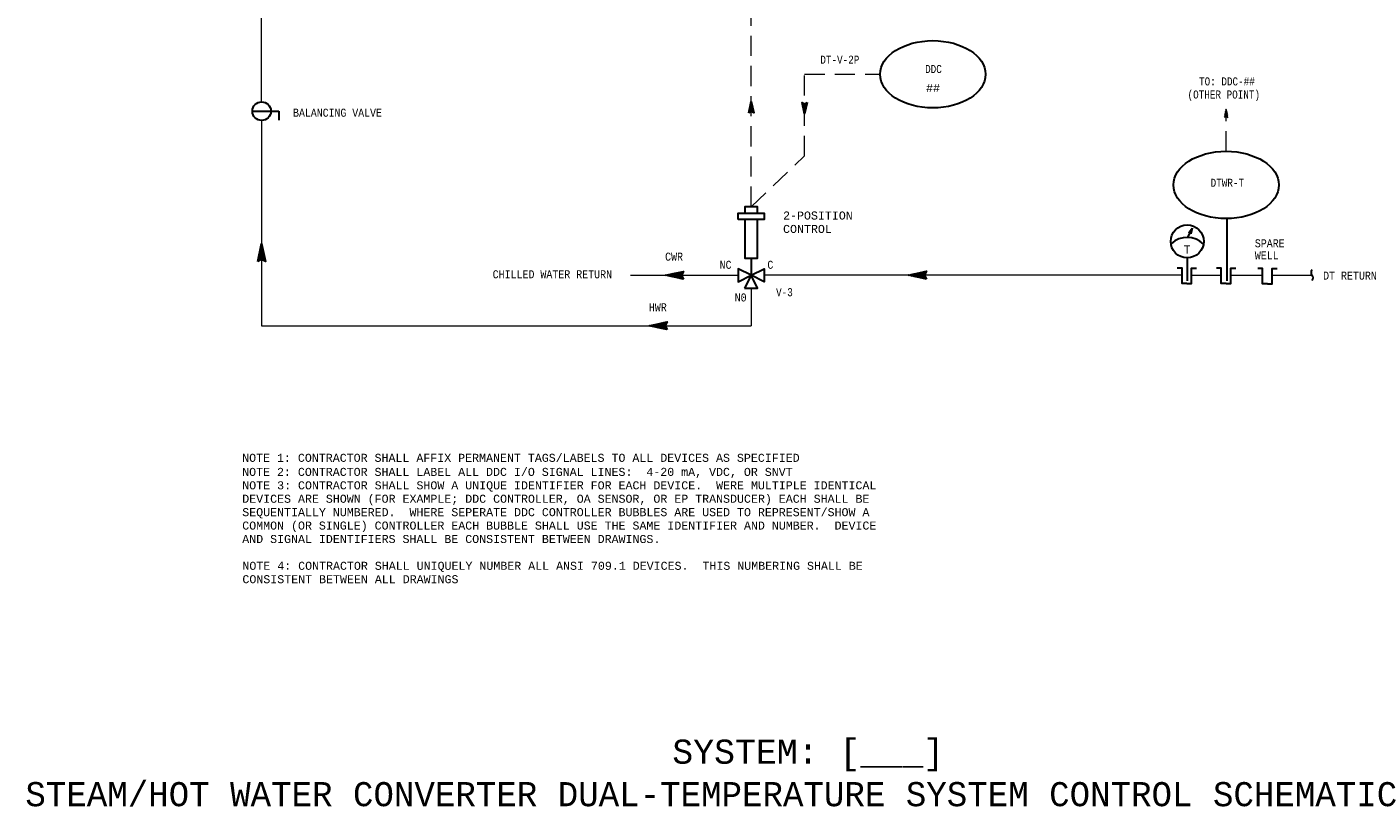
# Model space of a CAD drawing. Header units: inches. Extents: x 5.5 to 32.2, y 0.5 to 19.5.
# Tile 1 of 3: x 6.1 to 22.8, y 0.8 to 10.5. Entities that reach past the tile are written whole.
import ezdxf
from ezdxf.enums import TextEntityAlignment as Align

# ---------------------------------------------------------------- set-up
doc = ezdxf.new("R2010")
doc.units = ezdxf.units.IN
doc.header["$MEASUREMENT"] = 0
doc.linetypes.add('HIDDEN', pattern=[0.375, 0.25, -0.125])
for name, color, linetype, lineweight in [('M-ANNO-NOTE', 2, 'Continuous', 30), ('M-ANNO-SYMB', 6, 'Continuous', 30), ('M-ANNO-TEXT', 2, 'Continuous', 30), ('M-DIAG-GRPH', 6, 'Continuous', 13)]:
    doc.layers.add(name, color=color, linetype=linetype, lineweight=lineweight)
doc.styles.add('CONTROLTXT', font='monotxt.shx')

msp = doc.modelspace()

# ---------------------------------------------------------------- linework, layer by layer
at = {"layer": 'M-ANNO-SYMB'}
for p, q in [((15.098, 9.53), (15.049, 9.481)), ((15.096, 9.539), (15.052, 9.495)), ((15.094, 9.548), (15.055, 9.508)), ((15.092, 9.557), (15.058, 9.522)), ((15.091, 9.565), (15.061, 9.535)), ((15.106, 9.492), (15.061, 9.537)), ((15.089, 9.574), (15.063, 9.549)), ((15.103, 9.506), (15.063, 9.546)), ((15.101, 9.519), (15.065, 9.555)), ((15.087, 9.583), (15.066, 9.562)), ((15.098, 9.533), (15.067, 9.564)), ((15.085, 9.592), (15.069, 9.576)), ((15.095, 9.546), (15.069, 9.572)), ((15.092, 9.56), (15.07, 9.581)), ((15.083, 9.6), (15.072, 9.589)), ((15.089, 9.573), (15.072, 9.59)), ((15.086, 9.587), (15.074, 9.599)), ((15.081, 9.609), (15.075, 9.603)), ((15.083, 9.6), (15.076, 9.607)), ((15.714, 9.6), (15.718, 9.603)), ((15.715, 9.604), (15.762, 9.558)), ((15.715, 9.594), (15.76, 9.549)), ((15.716, 9.591), (15.725, 9.6)), ((15.718, 9.582), (15.732, 9.596)), ((15.718, 9.581), (15.758, 9.54)), ((15.719, 9.573), (15.739, 9.593)), ((15.721, 9.565), (15.753, 9.596)), ((15.721, 9.567), (15.756, 9.531)), ((15.723, 9.556), (15.772, 9.605)), ((15.724, 9.554), (15.755, 9.523)), ((15.725, 9.547), (15.769, 9.591)), ((15.727, 9.538), (15.766, 9.578)), ((15.727, 9.54), (15.753, 9.514)), ((15.729, 9.53), (15.764, 9.564)), ((15.731, 9.521), (15.761, 9.551)), ((15.733, 9.512), (15.758, 9.537)), ((15.736, 9.594), (15.764, 9.566)), ((15.747, 9.593), (15.766, 9.575)), ((15.755, 9.597), (15.768, 9.584)), ((15.762, 9.6), (15.77, 9.592)), ((15.769, 9.604), (15.771, 9.601)), ((8.883, 9.5), (9.212, 9.5)), ((9.212, 9.5), (9.212, 9.388)), ((15.053, 9.482), (15.05, 9.485)), ((15.06, 9.486), (15.052, 9.494)), ((15.067, 9.489), (15.054, 9.503)), ((15.074, 9.493), (15.055, 9.511)), ((15.085, 9.492), (15.057, 9.52)), ((15.106, 9.482), (15.059, 9.529)), ((15.1, 9.522), (15.069, 9.49)), ((15.102, 9.513), (15.082, 9.494)), ((15.104, 9.504), (15.09, 9.49)), ((15.106, 9.495), (15.097, 9.487)), ((15.107, 9.487), (15.104, 9.483)), ((15.729, 9.527), (15.751, 9.505)), ((15.732, 9.513), (15.749, 9.496)), ((15.734, 9.503), (15.755, 9.524)), ((15.735, 9.5), (15.747, 9.488)), ((15.736, 9.495), (15.752, 9.51)), ((15.738, 9.486), (15.749, 9.497)), ((15.738, 9.486), (15.745, 9.479)), ((15.74, 9.477), (15.746, 9.483)), ((20.992, 9.46), (20.953, 9.421)), ((20.99, 9.469), (20.955, 9.434)), ((20.988, 9.478), (20.958, 9.448)), ((20.986, 9.486), (20.961, 9.461)), ((21.001, 9.418), (20.961, 9.459)), ((20.998, 9.432), (20.963, 9.467)), ((20.985, 9.495), (20.964, 9.475)), ((20.995, 9.445), (20.964, 9.476)), ((20.992, 9.459), (20.966, 9.485)), ((20.983, 9.504), (20.967, 9.488)), ((20.99, 9.472), (20.968, 9.494)), ((20.981, 9.513), (20.97, 9.502)), ((20.987, 9.486), (20.97, 9.502)), ((20.984, 9.499), (20.972, 9.511)), ((20.979, 9.521), (20.973, 9.515)), ((20.981, 9.513), (20.974, 9.52)), ((20.502, 7.928), (20.527, 7.983))]:
    msp.add_line(p, q, dxfattribs=at)
at = {"layer": 'M-ANNO-SYMB', "linetype": 'Continuous'}
for p, q in [((20.513, 7.988), (20.554, 8.044)), ((20.55, 8.026), (20.537, 8.021)), ((20.554, 8.044), (20.54, 7.976)), ((20.551, 8.03), (20.541, 8.026)), ((20.548, 8.015), (20.543, 8.028)), ((20.552, 8.034), (20.545, 8.032)), ((20.549, 8.021), (20.545, 8.032)), ((20.551, 8.028), (20.548, 8.035)), ((20.985, 8.165), (20.985, 7.39)), ((20.545, 8), (20.513, 7.988)), ((20.529, 7.989), (20.513, 7.988)), ((20.546, 8.005), (20.517, 7.994)), ((20.519, 7.988), (20.517, 7.993)), ((20.523, 7.989), (20.52, 7.997)), ((20.547, 8.009), (20.521, 7.999)), ((20.527, 7.989), (20.522, 8)), ((20.544, 7.996), (20.524, 7.989)), ((20.547, 8.013), (20.525, 8.005)), ((20.531, 7.986), (20.525, 8.004)), ((20.539, 7.977), (20.527, 8.007)), ((20.548, 8.017), (20.529, 8.01)), ((20.54, 7.976), (20.529, 7.989)), ((20.541, 7.982), (20.53, 8.011)), ((20.543, 7.992), (20.531, 7.987)), ((20.542, 7.988), (20.532, 8.014)), ((20.549, 8.022), (20.533, 8.015)), ((20.542, 7.988), (20.533, 7.984)), ((20.544, 7.995), (20.535, 8.018)), ((20.541, 7.983), (20.535, 7.981)), ((20.545, 8.002), (20.537, 8.021)), ((20.54, 7.979), (20.538, 7.978)), ((20.546, 8.008), (20.54, 8.025)), ((9.029, 7.713), (8.951, 7.635)), ((9.026, 7.727), (8.955, 7.656)), ((9.023, 7.741), (8.96, 7.678)), ((9.02, 7.755), (8.964, 7.699)), ((9.008, 7.652), (8.964, 7.697)), ((9.042, 7.635), (8.967, 7.71)), ((9.017, 7.769), (8.969, 7.721)), ((9.042, 7.652), (8.97, 7.724)), ((9.038, 7.674), (8.973, 7.738)), ((9.014, 7.783), (8.974, 7.743)), ((9.033, 7.695), (8.976, 7.752)), ((9.011, 7.797), (8.978, 7.764)), ((9.028, 7.717), (8.979, 7.766)), ((9.024, 7.738), (8.982, 7.78)), ((9.032, 7.699), (8.982, 7.649)), ((9.008, 7.811), (8.983, 7.786)), ((9.019, 7.76), (8.985, 7.794)), ((9.005, 7.825), (8.988, 7.807)), ((9.014, 7.782), (8.988, 7.808)), ((9.01, 7.803), (8.991, 7.822)), ((9.002, 7.839), (8.992, 7.829)), ((9.005, 7.825), (8.994, 7.836)), ((8.999, 7.853), (8.997, 7.851)), ((9.001, 7.846), (8.997, 7.85)), ((8.956, 7.636), (8.952, 7.641)), ((8.968, 7.642), (8.955, 7.655)), ((8.979, 7.648), (8.958, 7.669)), ((8.99, 7.653), (8.961, 7.683)), ((9.035, 7.685), (9.004, 7.654)), ((9.038, 7.671), (9.015, 7.649)), ((9.041, 7.657), (9.027, 7.643)), ((9.044, 7.643), (9.038, 7.637)), ((15.078, 7.672), (15.078, 7.461)), ((20.493, 7.677), (20.493, 7.391)), ((14.017, 7.462), (14.019, 7.459)), ((14.023, 7.463), (14.019, 7.459)), ((14.031, 7.465), (14.041, 7.455)), ((14.045, 7.468), (14.033, 7.456)), ((14.045, 7.468), (14.062, 7.45)), ((14.066, 7.472), (14.047, 7.453)), ((14.059, 7.47), (14.084, 7.445)), ((14.088, 7.477), (14.061, 7.45)), ((14.073, 7.473), (14.105, 7.441)), ((14.11, 7.481), (14.075, 7.447)), ((14.087, 7.476), (14.127, 7.436)), ((14.131, 7.486), (14.089, 7.444)), ((14.101, 7.479), (14.149, 7.431)), ((14.153, 7.491), (14.103, 7.441)), ((14.114, 7.482), (14.17, 7.427)), ((14.174, 7.495), (14.117, 7.438)), ((14.128, 7.485), (14.192, 7.422)), ((14.196, 7.5), (14.131, 7.435)), ((14.142, 7.488), (14.213, 7.418)), ((14.218, 7.505), (14.145, 7.432)), ((14.156, 7.491), (14.235, 7.413)), ((14.234, 7.504), (14.159, 7.429)), ((14.17, 7.494), (14.221, 7.444)), ((14.217, 7.47), (14.173, 7.426)), ((14.184, 7.497), (14.215, 7.466)), ((14.216, 7.453), (14.187, 7.423)), ((14.198, 7.5), (14.221, 7.478)), ((14.222, 7.441), (14.201, 7.42)), ((14.212, 7.503), (14.227, 7.489)), ((14.228, 7.43), (14.215, 7.417)), ((14.226, 7.506), (14.232, 7.5)), ((14.233, 7.419), (14.229, 7.414)), ((17.035, 7.463), (17.037, 7.46)), ((17.042, 7.464), (17.038, 7.46)), ((17.049, 7.466), (17.059, 7.456)), ((17.063, 7.469), (17.052, 7.457)), ((17.063, 7.469), (17.081, 7.451)), ((17.085, 7.473), (17.066, 7.454)), ((17.077, 7.471), (17.102, 7.446)), ((17.106, 7.478), (17.08, 7.451)), ((17.091, 7.474), (17.124, 7.442)), ((17.128, 7.482), (17.094, 7.448)), ((17.105, 7.477), (17.145, 7.437)), ((17.15, 7.487), (17.108, 7.445)), ((17.119, 7.48), (17.167, 7.432)), ((17.171, 7.492), (17.122, 7.442)), ((17.133, 7.483), (17.189, 7.428)), ((17.193, 7.496), (17.136, 7.439)), ((17.147, 7.486), (17.21, 7.423)), ((17.214, 7.501), (17.15, 7.436)), ((17.161, 7.489), (17.232, 7.419)), ((17.236, 7.506), (17.164, 7.433)), ((17.175, 7.492), (17.253, 7.414)), ((17.253, 7.505), (17.178, 7.43)), ((17.189, 7.495), (17.239, 7.445)), ((17.236, 7.471), (17.191, 7.427)), ((17.203, 7.498), (17.234, 7.467)), ((17.235, 7.454), (17.205, 7.424)), ((17.217, 7.501), (17.239, 7.479)), ((17.24, 7.442), (17.219, 7.421)), ((17.231, 7.504), (17.245, 7.49)), ((17.246, 7.431), (17.233, 7.418)), ((17.245, 7.507), (17.251, 7.501)), ((17.252, 7.42), (17.247, 7.415)), ((13.928, 6.858), (13.886, 6.816)), ((13.95, 6.863), (13.9, 6.813)), ((13.971, 6.868), (13.914, 6.81)), ((13.925, 6.858), (13.989, 6.794)), ((13.993, 6.872), (13.928, 6.807)), ((13.939, 6.861), (14.01, 6.79)), ((14.015, 6.877), (13.942, 6.804)), ((13.953, 6.864), (14.032, 6.785)), ((14.031, 6.877), (13.956, 6.801)), ((13.967, 6.867), (14.018, 6.817)), ((13.981, 6.87), (14.012, 6.839)), ((13.995, 6.873), (14.018, 6.85)), ((14.009, 6.876), (14.024, 6.861)), ((14.023, 6.879), (14.029, 6.873)), ((13.814, 6.834), (13.816, 6.831)), ((13.82, 6.835), (13.816, 6.831)), ((13.828, 6.837), (13.838, 6.827)), ((13.842, 6.84), (13.83, 6.828)), ((13.842, 6.84), (13.859, 6.822)), ((13.863, 6.844), (13.844, 6.825)), ((13.856, 6.843), (13.881, 6.818)), ((13.885, 6.849), (13.858, 6.822)), ((13.87, 6.846), (13.902, 6.813)), ((13.907, 6.854), (13.872, 6.819)), ((13.884, 6.849), (13.924, 6.808)), ((13.898, 6.852), (13.946, 6.804)), ((13.911, 6.855), (13.967, 6.799)), ((14.014, 6.843), (13.97, 6.798)), ((14.013, 6.825), (13.984, 6.795)), ((14.019, 6.813), (13.998, 6.792)), ((14.025, 6.802), (14.012, 6.789)), ((14.03, 6.791), (14.026, 6.786))]:
    msp.add_line(p, q, dxfattribs=at)
at = {"layer": 'M-ANNO-SYMB', "linetype": 'Continuous', "flags": 128}
for points in [[(15.078, 7.461), (15.238, 7.541), (15.238, 7.381), (15.078, 7.461), (14.918, 7.541), (14.918, 7.381), (15.078, 7.461)], [(14.997, 7.302), (15.157, 7.302), (15.078, 7.462), (14.997, 7.302)]]:
    msp.add_lwpolyline(points, dxfattribs=at)
at = {"layer": 'M-ANNO-SYMB', "flags": 128}
for points in [[(20.488, 7.36), (20.429, 7.36), (20.429, 7.55), (20.368, 7.55)], [(20.488, 7.36), (20.547, 7.36), (20.547, 7.55), (20.608, 7.55)], [(20.976, 7.358), (20.917, 7.358), (20.917, 7.548), (20.856, 7.548)], [(20.976, 7.358), (21.035, 7.358), (21.035, 7.548), (21.096, 7.548)], [(21.489, 7.355), (21.43, 7.355), (21.43, 7.545), (21.369, 7.545)], [(21.489, 7.355), (21.548, 7.355), (21.548, 7.545), (21.609, 7.545)]]:
    msp.add_lwpolyline(points, dxfattribs=at)
at = {"layer": 'M-ANNO-SYMB'}
for centre, radius in [((8.998, 9.5), 0.115), ((20.493, 7.881), 0.205)]:
    msp.add_circle(centre, radius, dxfattribs=at)
msp.add_arc((20.493, 7.648), 0.284, 44.3692, 134.3247, dxfattribs=at)
at = {"layer": 'M-ANNO-SYMB', "linetype": 'Continuous'}
for centre, start, end in [((22.078, 7.495), 135, 225), ((22.012, 7.428), 315, 45)]:
    msp.add_arc(centre, 0.0469, start, end, dxfattribs=at)
at = {"layer": 'M-ANNO-SYMB'}
for centre in [(17.334, 9.958), (20.977, 8.583)]:
    msp.add_ellipse(centre, major_axis=(0.655, 0), ratio=0.638644, dxfattribs=at)
for points in [[(15.049, 9.48), (15.079, 9.62), (15.109, 9.48), (15.079, 9.495)], [(15.772, 9.606), (15.742, 9.466), (15.712, 9.606), (15.742, 9.591)]]:
    msp.add_3dface(points, dxfattribs=at)
at = {"layer": 'M-ANNO-SYMB', "linetype": 'Continuous'}
for points in [[(14.918, 8.152), (14.918, 8.232), (15.238, 8.232), (15.238, 8.152)], [(15.158, 8.232), (15.158, 8.312), (14.998, 8.312), (14.998, 8.232)], [(14.998, 8.152), (14.998, 7.672), (15.158, 7.672), (15.158, 8.152)], [(8.95, 7.633), (8.998, 7.857), (9.046, 7.633), (8.998, 7.657)], [(14.236, 7.413), (14.012, 7.461), (14.236, 7.509), (14.212, 7.461)], [(17.255, 7.414), (17.031, 7.462), (17.255, 7.51), (17.231, 7.462)], [(14.033, 6.785), (13.809, 6.833), (14.033, 6.881), (14.009, 6.833)]]:
    msp.add_3dface(points, dxfattribs=at)
at = {"layer": 'M-DIAG-GRPH'}
for p, q in [((8.998, 9.615), (8.998, 11.9)), ((13.581, 7.461), (14.918, 7.461)), ((20.547, 7.462), (20.917, 7.462)), ((21.035, 7.462), (21.431, 7.462)), ((21.548, 7.462), (21.736, 7.462)), ((21.739, 7.462), (22.045, 7.462))]:
    msp.add_line(p, q, dxfattribs=at)
at = {"layer": 'M-DIAG-GRPH', "linetype": 'HIDDEN'}
for p, q in [((15.078, 8.312), (15.078, 11.069)), ((15.742, 8.943), (15.742, 9.958)), ((15.742, 9.958), (16.679, 9.958)), ((20.977, 9.001), (20.977, 9.519)), ((15.078, 8.312), (15.742, 8.943))]:
    msp.add_line(p, q, dxfattribs=at)
at = {"layer": 'M-DIAG-GRPH', "linetype": 'Continuous'}
for p, q in [((8.998, 9.384), (8.998, 6.833)), ((20.429, 7.462), (15.238, 7.462)), ((15.077, 7.301), (15.077, 6.833)), ((8.998, 6.833), (15.077, 6.833))]:
    msp.add_line(p, q, dxfattribs=at)

# ---------------------------------------------------------------- texts
at = {"layer": 'M-ANNO-NOTE', "attachment_point": 1, "style": 'CONTROLTXT'}
for s, insert, char_height, width in [('NOTE 1: CONTRACTOR SHALL AFFIX PERMANENT TAGS/LABELS TO ALL DEVICES AS SPECIFIED', (8.756, 5.242), 0.1, 8.21868), ('NOTE 2: CONTRACTOR SHALL LABEL ALL DDC I/O SIGNAL LINES:  4-20 mA, VDC, OR SNVT', (8.756, 5.067), 0.1, 8.1479), ('NOTE 3: CONTRACTOR SHALL SHOW A UNIQUE IDENTIFIER FOR EACH DEVICE.  WERE MULTIPLE IDENTICAL DEVICES ARE SHOWN (FOR EXAMPLE; DDC CONTROLLER, OA SENSOR, OR EP TRANSDUCER) EACH SHALL BE SEQUENTIALLY NUMBERED.  WHERE SEPERATE DDC CONTROLLER BUBBLES ARE USED TO REPRESENT/SHOW A COMMON (OR SINGLE) CONTROLLER EACH BUBBLE SHALL USE THE SAME IDENTIFIER AND NUMBER.  DEVICE AND SIGNAL IDENTIFIERS SHALL BE CONSISTENT BETWEEN DRAWINGS.', (8.757, 4.9), 0.1, 8.1729), ('NOTE 4: CONTRACTOR SHALL UNIQUELY NUMBER ALL ANSI 709.1 DEVICES.  THIS NUMBERING SHALL BE CONSISTENT BETWEEN ALL DRAWINGS', (8.759, 3.9), 0.100026, 7.97456)]:
    msp.add_mtext(s, dxfattribs=dict(at, insert=insert, char_height=char_height, width=width))
at = {"layer": 'M-ANNO-TEXT', "style": 'CONTROLTXT', "width": 0.8}
for s, p in [('DT-V-2P', (16.179, 10.09)), ('DDC', (17.342, 9.974)), ('DTWR-T', (20.992, 8.56))]:
    msp.add_text(s, height=0.1, dxfattribs=at).set_placement(p, align=Align.CENTER)
at = {"layer": 'M-ANNO-TEXT', "linetype": 'Continuous', "style": 'CONTROLTXT', "width": 0.8}
for s, height, p in [('TO: DDC-##', 0.1, (20.987, 9.82)), ('(OTHER POINT)', 0.10003, (20.948, 9.657)), ('V-3', 0.1, (15.491, 7.2))]:
    msp.add_text(s, height=height, dxfattribs=at).set_placement(p, align=Align.CENTER)
at = {"layer": 'M-ANNO-TEXT', "style": 'CONTROLTXT'}
msp.add_text('##', height=0.1, dxfattribs=at).set_placement((17.337, 9.739), align=Align.CENTER)
at = {"layer": 'M-ANNO-TEXT', "linetype": 'Continuous', "style": 'CONTROLTXT', "width": 0.85}
msp.add_text('BALANCING VALVE', height=0.1, rotation=360, dxfattribs=at).set_placement((9.388, 9.431))
at = {"layer": 'M-ANNO-TEXT', "style": 'CONTROLTXT'}
for s, width, p in [('SPARE', 0.857143, (21.333, 7.808)), ('WELL', 0.857143, (21.333, 7.658)), ('DT RETURN', 0.856713, (22.181, 7.406))]:
    msp.add_text(s, height=0.1, dxfattribs=dict(at, width=width)).set_placement(p)
at = {"layer": 'M-ANNO-TEXT', "linetype": 'Continuous', "style": 'CONTROLTXT', "width": 0.856713}
for s, p in [('CWR', (14.009, 7.642)), ('NC', (14.686, 7.541)), ('C', (15.279, 7.541)), ('N0', (14.873, 7.135)), ('HWR', (13.807, 7.013))]:
    msp.add_text(s, height=0.1, dxfattribs=at).set_placement(p)
at = {"layer": 'M-ANNO-TEXT', "style": 'CONTROLTXT'}
for s, height, p in [('T', 0.1, (20.449, 7.731)), ('SYSTEM: [___] ', 0.3, (14.098, 1.39)), ('STEAM/HOT WATER CONVERTER DUAL-TEMPERATURE SYSTEM CONTROL SCHEMATIC', 0.3, (6.063, 0.862))]:
    msp.add_text(s, height=height, dxfattribs=at).set_placement(p)
at = {"layer": 'M-ANNO-TEXT', "linetype": 'Continuous', "style": 'CONTROLTXT', "width": 0.856713}
msp.add_text('CHILLED WATER RETURN', height=0.1, dxfattribs=at).set_placement((13.35, 7.423), align=Align.RIGHT)
at = {"layer": 'M-ANNO-TEXT', "linetype": 'HIDDEN', "insert": (15.474, 8.253), "char_height": 0.1, "width": 0.97765, "attachment_point": 1, "style": 'CONTROLTXT'}
msp.add_mtext('2-POSITION\\PCONTROL', dxfattribs=at)

doc.saveas('drawing.dxf')
